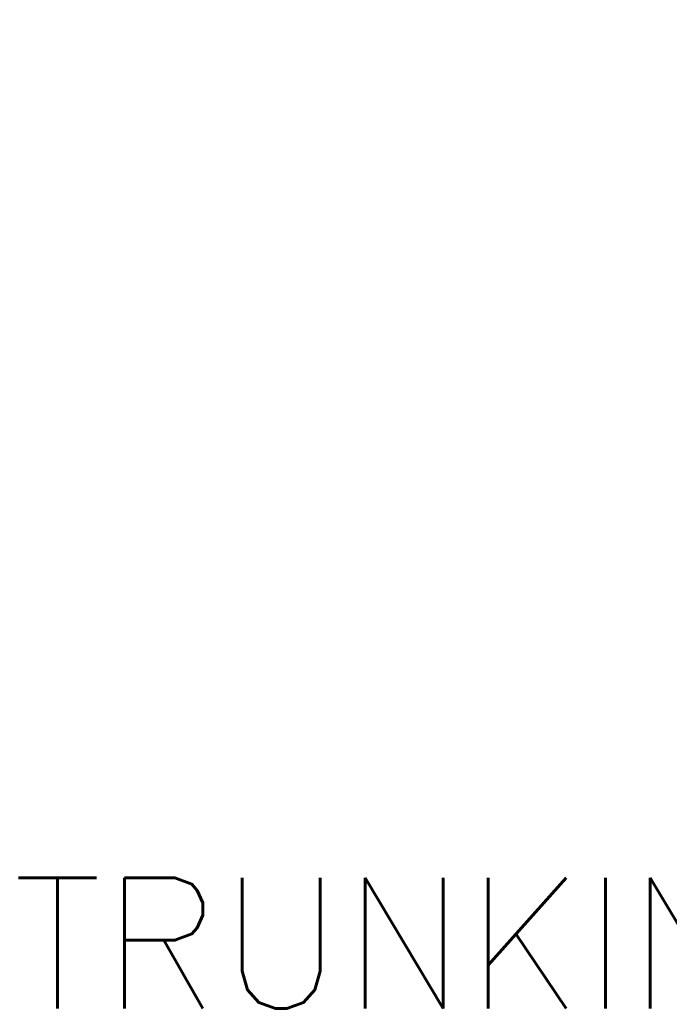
# Model space of a CAD drawing. Header units: millimetres. Extents: x -11575 to 52845, y -36266 to 23021.
# Tile 132 of 184: x 45049 to 45796, y 12141 to 13272. Entities that reach past the tile are written whole.
import ezdxf

# ---------------------------------------------------------------- set-up
doc = ezdxf.new("R2010")
doc.units = ezdxf.units.MM
doc.header["$MEASUREMENT"] = 0
doc.layers.add('GREY SCALE', color=9, linetype='Continuous', true_color=0x808080)
doc.layers.add('GREYSCALE', color=9, linetype='Continuous', lineweight=0, true_color=0x808080)
doc.layers.add('M-MEP-ELCT-TRUNKING', color=7, linetype='Continuous', lineweight=20, true_color=0x960000)
doc.layers.add('M-MEP-ELPR-TEXT', color=7, linetype='Continuous', lineweight=20)
doc.styles.get("Standard").update_dxf_attribs({"font": 'romans.shx'})

# ---------------------------------------------------------------- blocks, each defined once
blk = doc.blocks.new('FLOOR PLAN')
at = {"layer": 'GREYSCALE', "color": 0, "lineweight": -2}
blk.add_arc((21130.7, 10361.1), 7602.5, 141.77328, 166.24476, dxfattribs=at)
at = {"layer": 'GREYSCALE', "color": 0, "lineweight": -2, "ltscale": 0.25}
blk.add_arc((21207.4, 10240.1), 7731.9, 141.9568, 165.48374, dxfattribs=at)

msp = doc.modelspace()

# ---------------------------------------------------------------- hatches: boundary and pattern name
at = {"layer": 'M-MEP-ELCT-TRUNKING'}
h = msp.add_hatch(dxfattribs=at)
h.set_pattern_fill('ANSI37', color=256, scale=750)
h.set_pattern_definition([(45, (-485.62, 0.14), (-66.29126, 66.29126), []), (135, (-485.62, 0.14), (-66.29126, -66.29126), [])])
edge = h.paths.add_edge_path()
edge.add_arc((47050.4, 11406.8), 50, 180, 270)
edge.add_line((47050.4, 11356.8), (50972.8, 11356.6))
edge.add_line((50972.8, 11356.6), (50972.8, 11306.6))
edge.add_line((50972.8, 11306.6), (43893.7, 11306.6))
edge.add_line((43893.7, 11306.6), (43943.7, 11356.6))
edge.add_line((43943.7, 11356.6), (46900.4, 11356.8))
edge.add_arc((46900.4, 11406.8), 50, 270, 360)
edge.add_line((46950.4, 11406.8), (46950.4, 12904.1))
edge.add_line((46950.4, 12904.1), (47000.4, 12904.1))
edge.add_line((47000.4, 12904.1), (47000.4, 11406.8))

# ---------------------------------------------------------------- block references
at = {"layer": 'GREY SCALE'}
msp.add_blockref('FLOOR PLAN', (30000, 0), dxfattribs=at)

# ---------------------------------------------------------------- texts
at = {"layer": 'M-MEP-ELPR-TEXT', "lineweight": -3, "insert": (44314.5, 12060.9), "char_height": 150, "attachment_point": 4}
msp.add_mtext_dynamic_manual_height_columns('50x50 TRUNKING\\P(LIGHT + POWER)', width=4371.642, gutter_width=1.5, heights=[0], dxfattribs=at)

doc.saveas('drawing.dxf')
